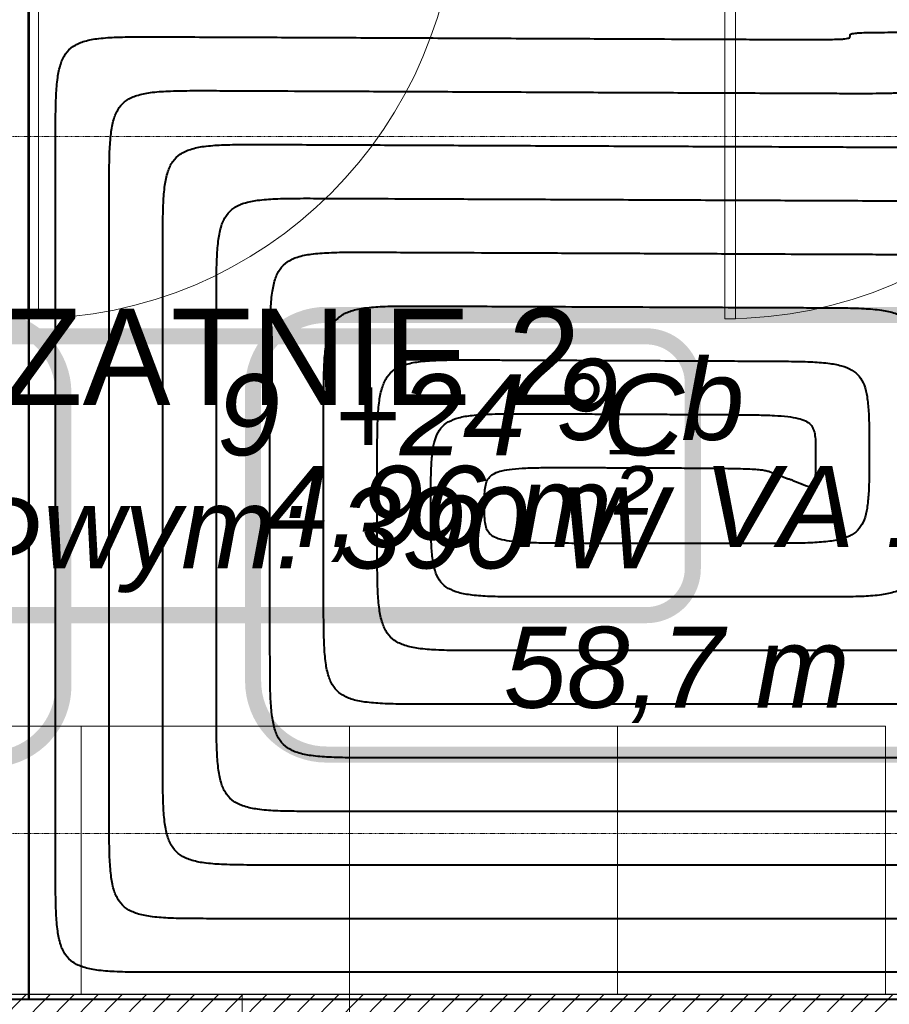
# Model space of a CAD drawing. Header units: millimetres. Extents: x 49908 to 79848, y -11883 to -3092.
# Tile 55 of 222: x 68839 to 69001, y -6588 to -6405. Entities that reach past the tile are written whole.
import ezdxf
from ezdxf.enums import TextEntityAlignment as Align
from ezdxf.lldxf.tags import DXFTag

# ---------------------------------------------------------------- set-up
doc = ezdxf.new("R2010")
doc.units = ezdxf.units.MM
doc.linetypes.add('AUSGEZOGEN', pattern=[0])
doc.linetypes.add('DASHDOT', pattern=[1, 0.5, -0.25, 0, -0.25])
for name, color, linetype, lineweight in [('A stolarka', 9, 'Continuous', 9), ('A wyp ruchome', 9, 'Continuous', 9), ('A_HATCH', 9, 'Continuous', 9), ('A_MUROWANE', 9, 'Continuous', 25), ('A_OSIE', 9, 'DASHDOT', 9), ('\x9dciany', 9, 'Continuous', 9)]:
    doc.layers.add(name, color=color, linetype=linetype, lineweight=lineweight)
doc.layers.add('IS_Ogrzewanie_płaszczyznowe', color=7, linetype='SOLID', true_color=0xac00e6)
doc.layers.add('IS_Ogrzewanie_płaszczyznowe_-_opis', color=7, linetype='SOLID', true_color=0xf000f0)
doc.layers.add('IS_Rys.pętli_o.p._Powrót', color=7, linetype='DASH', lineweight=13, true_color=0x4c9a5f)
doc.layers.add('IS_Rys.pętli_o.p._Zasilanie', color=7, linetype='SOLID', lineweight=13, true_color=0xff8c1a)
doc.layers.add('IS_Text_Konstrukcji', color=7, linetype='Continuous')
doc.styles.add('Arial CE', font='arial.ttf')
tags = doc.linetypes.add('DASH', pattern=[15, 10, -5]).pattern_tags.tags
tags[6:7] = [DXFTag(74, 4), DXFTag(75, 0), DXFTag(340, '0'), DXFTag(46, 0.0), DXFTag(50, 0.0), DXFTag(44, 0.0), DXFTag(45, 0.0)]
tags[4:5] = [DXFTag(74, 4), DXFTag(75, 0), DXFTag(340, '0'), DXFTag(46, 0.0), DXFTag(50, 0.0), DXFTag(44, 0.0), DXFTag(45, 0.0)]
tags = doc.linetypes.add('SOLID', pattern=[10, 10, 0]).pattern_tags.tags
tags[6:7] = [DXFTag(74, 4), DXFTag(75, 0), DXFTag(340, '0'), DXFTag(46, 0.0), DXFTag(50, 0.0), DXFTag(44, 0.0), DXFTag(45, 0.0)]
tags[4:5] = [DXFTag(74, 4), DXFTag(75, 0), DXFTag(340, '0'), DXFTag(46, 0.0), DXFTag(50, 0.0), DXFTag(44, 0.0), DXFTag(45, 0.0)]

msp = doc.modelspace()

# ---------------------------------------------------------------- hatches: boundary and pattern name
at = {"layer": 'A_HATCH', "transparency": 33554687}
h = msp.add_hatch(dxfattribs=at)
h.set_pattern_fill('ANSI31', color=256, angle=360)
h.set_pattern_definition([(45, (16000, 0), (-2.24506403, 2.24506403), [])])
h.paths.add_polyline_path([(69075.47, -6586.63), (68700.47, -6586.63), (68700.47, -6611.63), (69075.47, -6611.63)])

# ---------------------------------------------------------------- linework, layer by layer
at = {"layer": 'A stolarka', "linetype": 'AUSGEZOGEN', "lineweight": 0}
for points in [[(68840.47, -6380.63), (68842.47, -6380.63), (68842.47, -6460.63), (68840.47, -6460.63)], [(68970.47, -6380.63), (68972.47, -6380.63), (68972.47, -6460.63), (68970.47, -6460.63)]]:
    msp.add_lwpolyline(points, close=True, dxfattribs=at)
for centre in [(68840.47, -6380.63), (68970.47, -6380.63)]:
    msp.add_arc(centre, 80, 270, 0, dxfattribs=at)
at = {"layer": 'A wyp ruchome'}
for p, q in [((68700.47, -6536.63), (69000.47, -6536.63)), ((68850.47, -6536.63), (68850.47, -6586.63)), ((68900.47, -6536.63), (68900.47, -6586.63)), ((68950.47, -6536.63), (68950.47, -6586.63)), ((69000.47, -6536.63), (69000.47, -6586.63))]:
    msp.add_line(p, q, dxfattribs=at)
at = {"layer": 'A_MUROWANE'}
msp.add_lwpolyline([(68700.47, -6586.63), (69075.47, -6586.63), (69075.47, -6611.63), (68700.47, -6611.63)], close=True, dxfattribs=at)
at = {"layer": 'A_OSIE', "ltscale": 0.3, "transparency": 33554559}
for p, q in [((70341.81, -6426.63), (67440.85, -6426.63)), ((70341.81, -6556.63), (67440.85, -6556.63))]:
    msp.add_line(p, q, dxfattribs=at)
at = {"layer": 'IS_Ogrzewanie_płaszczyznowe', "lineweight": 40}
for p, q in [((68840.66, -6587.52), (68840.66, -6382.19)), ((68840.66, -6382.19), (68840.66, -6587.52)), ((68702.26, -6587.52), (68840.66, -6587.52)), ((68840.66, -6587.52), (69082.42, -6587.52))]:
    msp.add_line(p, q, dxfattribs=at)
at = {"layer": 'IS_Ogrzewanie_płaszczyznowe_-_opis'}
for points in [[(68896.18, -6541.91, 3, 3, 0), (69024.85, -6541.91, 3, 3, 0.414214), (69038.51, -6528.24, 3, 3, 0), (69038.51, -6473.57, 3, 3, 0.414214), (69024.85, -6459.91, 3, 3, 0), (68896.18, -6459.91, 3, 3, 0.414214), (68882.51, -6473.57, 3, 3, 0), (68882.51, -6528.24, 3, 3, 0.414214), (68896.18, -6541.91, 3, 3, 0)], [(68704.79, -6542.8, 3, 3, 0), (68833.46, -6542.8, 3, 3, 0.414214), (68847.12, -6529.13, 3, 3, 0), (68847.12, -6474.46, 3, 3, 0.414214), (68833.46, -6460.8, 3, 3, 0), (68704.79, -6460.8, 3, 3, 0.414214), (68691.12, -6474.46, 3, 3, 0), (68691.12, -6529.13, 3, 3, 0.414214), (68704.79, -6542.8, 3, 3, 0)]]:
    msp.add_lwpolyline(points, format="xyseb", dxfattribs=at)
at = {"layer": 'IS_Rys.pętli_o.p._Powrót', "lineweight": 40}
for points, knots in [([(68855.66, -6438.01), (68855.66, -6436.35), (68855.66, -6433.33), (68855.73, -6429.23), (68855.98, -6425.92), (68856.48, -6423.3), (68857.4, -6421.24), (68858.89, -6419.76), (68860.94, -6418.86), (68863.57, -6418.36), (68866.88, -6418.13), (68870.99, -6418.07), (68874, -6418.09), (68875.66, -6418.09)], [0, 0, 0, 0, 0.0497366, 0.090467, 0.1231866, 0.1491593, 0.1702945, 0.189591, 0.2107263, 0.236699, 0.2694186, 0.310149, 0.3598856, 0.3598856, 0.3598856, 0.3598856]), ([(68875.66, -6418.09), (68876.5, -6418.1), (68879.64, -6418.11), (68886.23, -6418.14), (68896.22, -6418.18), (68908.66, -6418.23), (68922.56, -6418.29), (68936.94, -6418.36), (68950.84, -6418.42), (68963.28, -6418.47), (68973.28, -6418.51), (68979.86, -6418.54), (68983, -6418.55), (68983.84, -6418.56)], [0, 0, 0, 0, 0.025197, 0.094286, 0.197513, 0.325125, 0.467367, 0.614486, 0.756729, 0.88434, 0.987567, 1.056656, 1.081854, 1.081854, 1.081854, 1.081854]), ([(68983.84, -6418.56), (68985.5, -6418.56), (68988.52, -6418.58), (68992.62, -6418.59), (68995.91, -6418.6), (68998.48, -6418.59), (69000.42, -6418.57), (69001.81, -6418.53), (69002.77, -6418.47), (69003.35, -6418.39), (69003.7, -6418.29), (69003.85, -6418.1), (69003.84, -6417.97), (69003.84, -6417.91)], [0, 0, 0, 0, 0.049737, 0.0904581, 0.1230649, 0.1484593, 0.1675442, 0.181225, 0.1904144, 0.1960464, 0.1991332, 0.2009461, 0.2027607, 0.2027607, 0.2027607, 0.2027607]), ([(68855.66, -6552.52), (68855.66, -6551.63), (68855.66, -6548.3), (68855.66, -6541.34), (68855.66, -6530.75), (68855.66, -6517.59), (68855.66, -6502.88), (68855.66, -6487.65), (68855.66, -6472.94), (68855.66, -6459.78), (68855.66, -6449.19), (68855.66, -6442.22), (68855.66, -6438.9), (68855.66, -6438.01)], [0, 0, 0, 0, 0.026671, 0.0998, 0.209064, 0.344139, 0.4947, 0.650422, 0.800983, 0.936058, 1.045322, 1.118451, 1.145122, 1.145122, 1.145122, 1.145122]), ([(68875.66, -6458.09), (68875.66, -6456.44), (68875.66, -6453.42), (68875.73, -6449.31), (68875.98, -6446.01), (68876.48, -6443.38), (68877.4, -6441.33), (68878.89, -6439.85), (68880.94, -6438.94), (68883.57, -6438.45), (68886.88, -6438.22), (68890.99, -6438.16), (68894, -6438.17), (68895.66, -6438.18)], [0, 0, 0, 0, 0.0497366, 0.090467, 0.1231866, 0.1491593, 0.1702945, 0.189591, 0.2107263, 0.236699, 0.2694186, 0.310149, 0.3598856, 0.3598856, 0.3598856, 0.3598856]), ([(68895.66, -6438.18), (68896.5, -6438.18), (68899.64, -6438.2), (68906.23, -6438.22), (68916.22, -6438.27), (68928.66, -6438.32), (68942.56, -6438.38), (68956.94, -6438.44), (68970.84, -6438.5), (68983.28, -6438.55), (68993.28, -6438.6), (68999.86, -6438.62), (69003, -6438.64), (69003.84, -6438.64)], [0, 0, 0, 0, 0.025197, 0.094286, 0.197513, 0.325125, 0.467367, 0.614486, 0.756729, 0.88434, 0.987567, 1.056656, 1.081854, 1.081854, 1.081854, 1.081854]), ([(68875.66, -6532.52), (68875.66, -6531.94), (68875.66, -6529.78), (68875.66, -6525.25), (68875.66, -6518.37), (68875.66, -6509.82), (68875.66, -6500.26), (68875.66, -6490.36), (68875.66, -6480.8), (68875.66, -6472.24), (68875.66, -6465.36), (68875.66, -6460.83), (68875.66, -6458.67), (68875.66, -6458.09)], [0, 0, 0, 0, 0.0173345, 0.0648646, 0.1358801, 0.223671, 0.3215271, 0.4227382, 0.5205943, 0.6083852, 0.6794007, 0.7269308, 0.7442653, 0.7442653, 0.7442653, 0.7442653]), ([(68895.66, -6478.18), (68895.66, -6476.52), (68895.66, -6473.51), (68895.73, -6469.4), (68895.98, -6466.09), (68896.48, -6463.47), (68897.4, -6461.41), (68898.89, -6459.93), (68900.94, -6459.03), (68903.57, -6458.53), (68906.88, -6458.3), (68910.99, -6458.24), (68914, -6458.26), (68915.66, -6458.27)], [0, 0, 0, 0, 0.0497366, 0.090467, 0.1231866, 0.1491593, 0.1702945, 0.189591, 0.2107263, 0.236699, 0.2694186, 0.310149, 0.3598856, 0.3598856, 0.3598856, 0.3598856]), ([(68915.66, -6458.27), (68916.22, -6458.27), (68918.3, -6458.28), (68922.67, -6458.3), (68929.3, -6458.32), (68937.55, -6458.36), (68946.77, -6458.4), (68956.31, -6458.44), (68965.53, -6458.48), (68973.78, -6458.51), (68980.41, -6458.54), (68984.78, -6458.56), (68986.87, -6458.57), (68987.42, -6458.57)], [0, 0, 0, 0, 0.0167148, 0.0625455, 0.1310221, 0.2156743, 0.3100317, 0.4076243, 0.5019818, 0.586634, 0.6551105, 0.7009413, 0.7176561, 0.7176561, 0.7176561, 0.7176561]), ([(68987.42, -6458.57), (68989.08, -6458.58), (68992.1, -6458.59), (68996.2, -6458.68), (68999.51, -6458.94), (69002.14, -6459.46), (69004.2, -6460.38), (69005.69, -6461.88), (69006.6, -6463.94), (69007.11, -6466.56), (69007.35, -6469.88), (69007.43, -6473.98), (69007.42, -6477), (69007.42, -6478.66)], [0, 0, 0, 0, 0.0497379, 0.0904772, 0.1232212, 0.1492403, 0.1704462, 0.1898253, 0.2110311, 0.2370503, 0.2697942, 0.3105336, 0.3602715, 0.3602715, 0.3602715, 0.3602715]), ([(68895.66, -6512.52), (68895.66, -6512.25), (68895.66, -6511.26), (68895.66, -6509.17), (68895.66, -6505.99), (68895.66, -6502.05), (68895.66, -6497.63), (68895.66, -6493.07), (68895.66, -6488.65), (68895.66, -6484.71), (68895.66, -6481.53), (68895.66, -6479.44), (68895.66, -6478.45), (68895.66, -6478.18)], [0, 0, 0, 0, 0.0079982, 0.0299289, 0.062696, 0.1032032, 0.1483546, 0.1950541, 0.2402055, 0.2807128, 0.3134798, 0.3354105, 0.3434087, 0.3434087, 0.3434087, 0.3434087]), ([(68915.66, -6495.39), (68915.66, -6493.97), (68915.66, -6491.39), (68915.73, -6487.87), (68915.98, -6485.03), (68916.49, -6482.77), (68917.43, -6481), (68918.93, -6479.74), (68920.97, -6478.99), (68923.58, -6478.57), (68926.88, -6478.38), (68930.99, -6478.33), (68934, -6478.34), (68935.66, -6478.35)], [0, 0, 0, 0, 0.0425935, 0.0774777, 0.1055352, 0.1279589, 0.1466623, 0.1646271, 0.1852308, 0.2110477, 0.2437359, 0.2844633, 0.3341999, 0.3341999, 0.3341999, 0.3341999]), ([(68935.66, -6478.35), (68935.91, -6478.35), (68936.83, -6478.36), (68938.76, -6478.36), (68941.7, -6478.38), (68945.35, -6478.39), (68949.43, -6478.41), (68953.65, -6478.43), (68957.73, -6478.45), (68961.39, -6478.46), (68964.32, -6478.47), (68966.25, -6478.48), (68967.18, -6478.49), (68967.42, -6478.49)], [0, 0, 0, 0, 0.0073984, 0.0276842, 0.0579936, 0.0954628, 0.1372278, 0.1804247, 0.2221896, 0.2596588, 0.2899682, 0.3102541, 0.3176524, 0.3176524, 0.3176524, 0.3176524]), ([(68967.42, -6478.49), (68969.08, -6478.49), (68972.1, -6478.51), (68976.2, -6478.55), (68979.49, -6478.65), (68982.07, -6478.83), (68984.03, -6479.13), (68985.48, -6479.59), (68986.5, -6480.29), (68987.09, -6481.27), (68987.35, -6482.47), (68987.43, -6483.91), (68987.42, -6484.97), (68987.42, -6485.55)], [0, 0, 0, 0, 0.0497373, 0.0904618, 0.1230883, 0.1485649, 0.1679276, 0.1824283, 0.1937782, 0.2042543, 0.2159896, 0.2302331, 0.2475783, 0.2475783, 0.2475783, 0.2475783]), ([(68987.42, -6485.55), (68987.42, -6486.12), (68987.42, -6487.17), (68987.41, -6488.6), (68987.38, -6489.73), (68987.32, -6490.6), (68987.22, -6491.24), (68987.06, -6491.68), (68986.8, -6491.96), (68986.43, -6492.02), (68986.01, -6491.93), (68985.5, -6491.75), (68985.13, -6491.61), (68984.92, -6491.52)], [0, 0, 0, 0, 0.01733647, 0.03148463, 0.04271838, 0.05132448, 0.05762684, 0.06205602, 0.06533122, 0.06857585, 0.07270031, 0.07805579, 0.08473056, 0.08473056, 0.08473056, 0.08473056]), ([(68984.92, -6491.52), (68984.9, -6491.51), (68984.83, -6491.49), (68984.68, -6491.43), (68984.45, -6491.33), (68984.16, -6491.22), (68983.84, -6491.09), (68983.51, -6490.96), (68983.19, -6490.83), (68982.9, -6490.71), (68982.67, -6490.62), (68982.52, -6490.56), (68982.44, -6490.53), (68982.42, -6490.52)], [0, 0, 0, 0, 0.00062693, 0.00234594, 0.00491434, 0.00808945, 0.01162858, 0.01528905, 0.01882818, 0.02200329, 0.02457169, 0.0262907, 0.02691763, 0.02691763, 0.02691763, 0.02691763]), ([(69007.42, -6492.52), (69007.42, -6494.18), (69007.43, -6497.19), (69007.35, -6501.3), (69007.11, -6504.61), (69006.6, -6507.24), (69005.69, -6509.29), (69004.2, -6510.78), (69002.14, -6511.69), (68999.51, -6512.2), (68996.2, -6512.45), (68992.1, -6512.52), (68989.08, -6512.52), (68987.42, -6512.52)], [0, 0, 0, 0, 0.0497373, 0.0904721, 0.1232039, 0.1491998, 0.1703704, 0.1897083, 0.2108788, 0.2368747, 0.2696065, 0.3103414, 0.3600787, 0.3600787, 0.3600787, 0.3600787]), ([(68935.66, -6512.52), (68934, -6512.52), (68930.99, -6512.52), (68926.88, -6512.46), (68923.57, -6512.25), (68920.96, -6511.82), (68918.93, -6511.05), (68917.43, -6509.8), (68916.49, -6508.02), (68915.98, -6505.75), (68915.73, -6502.91), (68915.66, -6499.4), (68915.66, -6496.81), (68915.66, -6495.39)], [0, 0, 0, 0, 0.0497372, 0.0904684, 0.123167, 0.149004, 0.1696387, 0.1876415, 0.2063792, 0.2288259, 0.2568955, 0.2917843, 0.3343784, 0.3343784, 0.3343784, 0.3343784]), ([(68915.66, -6532.52), (68914, -6532.52), (68910.99, -6532.52), (68906.88, -6532.45), (68903.57, -6532.2), (68900.94, -6531.69), (68898.89, -6530.78), (68897.4, -6529.29), (68896.48, -6527.24), (68895.98, -6524.61), (68895.73, -6521.3), (68895.66, -6517.19), (68895.66, -6514.18), (68895.66, -6512.52)], [0, 0, 0, 0, 0.0497373, 0.0904721, 0.1232039, 0.1491998, 0.1703704, 0.1897083, 0.2108788, 0.2368747, 0.2696065, 0.3103414, 0.3600787, 0.3600787, 0.3600787, 0.3600787]), ([(68987.42, -6512.52), (68987.02, -6512.52), (68985.52, -6512.52), (68982.37, -6512.52), (68977.58, -6512.52), (68971.63, -6512.52), (68964.98, -6512.52), (68958.1, -6512.52), (68951.45, -6512.52), (68945.5, -6512.52), (68940.71, -6512.52), (68937.56, -6512.52), (68936.06, -6512.52), (68935.66, -6512.52)], [0, 0, 0, 0, 0.0120564, 0.0451141, 0.0945063, 0.155566, 0.2236261, 0.2940197, 0.3620799, 0.4231395, 0.4725317, 0.5055895, 0.5176459, 0.5176459, 0.5176459, 0.5176459]), ([(68895.66, -6552.52), (68894, -6552.52), (68890.99, -6552.52), (68886.88, -6552.45), (68883.57, -6552.2), (68880.94, -6551.69), (68878.89, -6550.78), (68877.4, -6549.29), (68876.48, -6547.24), (68875.98, -6544.61), (68875.73, -6541.3), (68875.66, -6537.19), (68875.66, -6534.18), (68875.66, -6532.52)], [0, 0, 0, 0, 0.0497373, 0.0904721, 0.1232039, 0.1491998, 0.1703704, 0.1897083, 0.2108788, 0.2368747, 0.2696065, 0.3103414, 0.3600787, 0.3600787, 0.3600787, 0.3600787]), ([(69007.42, -6532.52), (69006.71, -6532.52), (69004.05, -6532.52), (68998.46, -6532.52), (68989.98, -6532.52), (68979.43, -6532.52), (68967.64, -6532.52), (68955.44, -6532.52), (68943.65, -6532.52), (68933.1, -6532.52), (68924.62, -6532.52), (68919.04, -6532.52), (68916.37, -6532.52), (68915.66, -6532.52)], [0, 0, 0, 0, 0.0213727, 0.0799751, 0.1675341, 0.2757764, 0.3964285, 0.5212173, 0.6418695, 0.7501117, 0.8376707, 0.8962732, 0.9176459, 0.9176459, 0.9176459, 0.9176459]), ([(68875.66, -6572.52), (68874, -6572.52), (68870.99, -6572.52), (68866.88, -6572.45), (68863.57, -6572.2), (68860.94, -6571.69), (68858.89, -6570.78), (68857.4, -6569.29), (68856.48, -6567.24), (68855.98, -6564.61), (68855.73, -6561.3), (68855.66, -6557.19), (68855.66, -6554.18), (68855.66, -6552.52)], [0, 0, 0, 0, 0.0497373, 0.0904721, 0.1232039, 0.1491998, 0.1703704, 0.1897083, 0.2108788, 0.2368747, 0.2696065, 0.3103414, 0.3600787, 0.3600787, 0.3600787, 0.3600787]), ([(69027.42, -6552.52), (69026.4, -6552.52), (69022.57, -6552.52), (69014.55, -6552.52), (69002.38, -6552.52), (68987.23, -6552.52), (68970.3, -6552.52), (68952.78, -6552.52), (68935.85, -6552.52), (68920.7, -6552.52), (68908.53, -6552.52), (68900.51, -6552.52), (68896.68, -6552.52), (68895.66, -6552.52)], [0, 0, 0, 0, 0.030689, 0.114836, 0.240562, 0.395987, 0.569231, 0.748415, 0.921659, 1.077084, 1.20281, 1.286957, 1.317646, 1.317646, 1.317646, 1.317646]), ([(69047.42, -6572.52), (69046.09, -6572.52), (69041.1, -6572.52), (69030.65, -6572.52), (69014.77, -6572.52), (68995.03, -6572.52), (68972.96, -6572.52), (68950.12, -6572.52), (68928.05, -6572.52), (68908.31, -6572.52), (68892.44, -6572.52), (68881.98, -6572.52), (68876.99, -6572.52), (68875.66, -6572.52)], [0, 0, 0, 0, 0.040005, 0.149697, 0.31359, 0.516197, 0.742033, 0.975613, 1.201449, 1.404056, 1.567949, 1.677641, 1.717646, 1.717646, 1.717646, 1.717646])]:
    msp.add_open_spline(points, degree=3, knots=knots, dxfattribs=at)
at = {"layer": 'IS_Rys.pętli_o.p._Zasilanie', "lineweight": 40}
for points, knots in [([(68845.66, -6427.97), (68845.66, -6426.31), (68845.66, -6423.29), (68845.73, -6419.19), (68845.98, -6415.88), (68846.48, -6413.26), (68847.4, -6411.2), (68848.89, -6409.72), (68850.94, -6408.81), (68853.57, -6408.32), (68856.88, -6408.09), (68860.99, -6408.03), (68864, -6408.04), (68865.66, -6408.05)], [0, 0, 0, 0, 0.0497366, 0.090467, 0.1231866, 0.1491593, 0.1702945, 0.189591, 0.2107263, 0.236699, 0.2694186, 0.310149, 0.3598856, 0.3598856, 0.3598856, 0.3598856]), ([(68865.66, -6408.05), (68866.5, -6408.05), (68869.64, -6408.07), (68876.23, -6408.1), (68886.22, -6408.14), (68898.66, -6408.19), (68912.56, -6408.25), (68926.94, -6408.31), (68940.84, -6408.37), (68953.28, -6408.43), (68963.28, -6408.47), (68969.86, -6408.5), (68973, -6408.51), (68973.84, -6408.51)], [0, 0, 0, 0, 0.025197, 0.094286, 0.197513, 0.325125, 0.467367, 0.614486, 0.756729, 0.88434, 0.987567, 1.056656, 1.081854, 1.081854, 1.081854, 1.081854]), ([(68973.84, -6408.51), (68975.5, -6408.52), (68978.52, -6408.53), (68982.62, -6408.55), (68985.91, -6408.55), (68988.48, -6408.55), (68990.42, -6408.53), (68991.81, -6408.49), (68992.77, -6408.44), (68993.35, -6408.35), (68993.7, -6408.26), (68993.85, -6408.07), (68993.84, -6407.95), (68993.84, -6407.89)], [0, 0, 0, 0, 0.049737, 0.0904581, 0.1230649, 0.1484593, 0.167544, 0.1812244, 0.1904123, 0.1960401, 0.1991138, 0.2008914, 0.2026529, 0.2026529, 0.2026529, 0.2026529]), ([(68993.84, -6407.89), (68993.84, -6407.83), (68993.84, -6407.71), (68993.98, -6407.52), (68994.33, -6407.43), (68994.92, -6407.35), (68995.87, -6407.29), (68997.27, -6407.24), (68999.21, -6407.22), (69001.78, -6407.2), (69005.07, -6407.19), (69009.17, -6407.19), (69012.18, -6407.19), (69013.84, -6407.19)], [0, 0, 0, 0, 0.0017621, 0.0035433, 0.0066216, 0.0122532, 0.0214439, 0.0351264, 0.0542125, 0.0796077, 0.1122149, 0.1529362, 0.2026732, 0.2026732, 0.2026732, 0.2026732]), ([(68845.66, -6562.52), (68845.66, -6561.48), (68845.66, -6557.57), (68845.66, -6549.38), (68845.66, -6536.94), (68845.66, -6521.48), (68845.66, -6504.19), (68845.66, -6486.3), (68845.66, -6469.01), (68845.66, -6453.54), (68845.66, -6441.11), (68845.66, -6432.92), (68845.66, -6429.01), (68845.66, -6427.97)], [0, 0, 0, 0, 0.031339, 0.117268, 0.245656, 0.404373, 0.581286, 0.764264, 0.941177, 1.099894, 1.228282, 1.314211, 1.34555, 1.34555, 1.34555, 1.34555]), ([(68865.66, -6448.05), (68865.66, -6446.39), (68865.66, -6443.38), (68865.73, -6439.27), (68865.98, -6435.96), (68866.48, -6433.34), (68867.4, -6431.29), (68868.89, -6429.8), (68870.94, -6428.9), (68873.57, -6428.4), (68876.88, -6428.17), (68880.99, -6428.11), (68884, -6428.13), (68885.66, -6428.14)], [0, 0, 0, 0, 0.0497366, 0.090467, 0.1231866, 0.1491593, 0.1702945, 0.189591, 0.2107263, 0.236699, 0.2694186, 0.310149, 0.3598856, 0.3598856, 0.3598856, 0.3598856]), ([(68885.66, -6428.14), (68886.5, -6428.14), (68889.64, -6428.15), (68896.23, -6428.18), (68906.22, -6428.22), (68918.66, -6428.28), (68932.56, -6428.34), (68946.94, -6428.4), (68960.84, -6428.46), (68973.28, -6428.51), (68983.28, -6428.55), (68989.86, -6428.58), (68993, -6428.6), (68993.84, -6428.6)], [0, 0, 0, 0, 0.025197, 0.094286, 0.197513, 0.325125, 0.467367, 0.614486, 0.756729, 0.88434, 0.987567, 1.056656, 1.081854, 1.081854, 1.081854, 1.081854]), ([(68993.84, -6428.6), (68995.5, -6428.61), (68998.52, -6428.62), (69002.62, -6428.63), (69005.91, -6428.64), (69008.48, -6428.63), (69010.42, -6428.61), (69011.81, -6428.57), (69012.77, -6428.51), (69013.35, -6428.42), (69013.7, -6428.32), (69013.85, -6428.13), (69013.84, -6428), (69013.84, -6427.94)], [0, 0, 0, 0, 0.049737, 0.0904581, 0.1230649, 0.1484593, 0.1675443, 0.1812257, 0.1904165, 0.1960529, 0.1991532, 0.2010017, 0.2028694, 0.2028694, 0.2028694, 0.2028694]), ([(68865.66, -6542.52), (68865.66, -6541.79), (68865.66, -6539.04), (68865.66, -6533.29), (68865.66, -6524.56), (68865.66, -6513.7), (68865.66, -6501.57), (68865.66, -6489), (68865.66, -6476.87), (68865.66, -6466.01), (68865.66, -6457.28), (68865.66, -6451.53), (68865.66, -6448.78), (68865.66, -6448.05)], [0, 0, 0, 0, 0.0220026, 0.0823324, 0.1724722, 0.2839049, 0.4081133, 0.5365803, 0.6607887, 0.7722213, 0.8623611, 0.9226909, 0.9446936, 0.9446936, 0.9446936, 0.9446936]), ([(68885.66, -6468.14), (68885.66, -6466.48), (68885.66, -6463.46), (68885.73, -6459.36), (68885.98, -6456.05), (68886.48, -6453.43), (68887.4, -6451.37), (68888.89, -6449.89), (68890.94, -6448.98), (68893.57, -6448.49), (68896.88, -6448.26), (68900.99, -6448.2), (68904, -6448.22), (68905.66, -6448.22)], [0, 0, 0, 0, 0.0497366, 0.090467, 0.1231866, 0.1491593, 0.1702945, 0.189591, 0.2107263, 0.236699, 0.2694186, 0.310149, 0.3598856, 0.3598856, 0.3598856, 0.3598856]), ([(68905.66, -6448.22), (68906.37, -6448.23), (68909.04, -6448.24), (68914.62, -6448.26), (68923.1, -6448.3), (68933.65, -6448.34), (68945.44, -6448.39), (68957.64, -6448.44), (68969.43, -6448.49), (68979.98, -6448.54), (68988.46, -6448.58), (68994.05, -6448.6), (68996.71, -6448.61), (68997.42, -6448.61)], [0, 0, 0, 0, 0.0213729, 0.0799762, 0.1675363, 0.27578, 0.3964337, 0.5212242, 0.6418779, 0.7501216, 0.8376817, 0.896285, 0.9176579, 0.9176579, 0.9176579, 0.9176579]), ([(68997.42, -6448.61), (68999.08, -6448.62), (69002.1, -6448.63), (69006.2, -6448.73), (69009.51, -6448.98), (69012.14, -6449.5), (69014.2, -6450.42), (69015.69, -6451.92), (69016.6, -6453.98), (69017.11, -6456.61), (69017.35, -6459.92), (69017.43, -6464.03), (69017.42, -6467.04), (69017.42, -6468.7)], [0, 0, 0, 0, 0.0497379, 0.0904772, 0.1232212, 0.1492403, 0.1704462, 0.1898253, 0.2110311, 0.2370503, 0.2697942, 0.3105336, 0.3602715, 0.3602715, 0.3602715, 0.3602715]), ([(68885.66, -6522.52), (68885.66, -6522.1), (68885.66, -6520.52), (68885.66, -6517.21), (68885.66, -6512.18), (68885.66, -6505.93), (68885.66, -6498.94), (68885.66, -6491.71), (68885.66, -6484.73), (68885.66, -6478.47), (68885.66, -6473.45), (68885.66, -6470.14), (68885.66, -6468.56), (68885.66, -6468.14)], [0, 0, 0, 0, 0.0126664, 0.0473968, 0.099288, 0.1634371, 0.2349409, 0.3088962, 0.3803999, 0.444549, 0.4964402, 0.5311706, 0.543837, 0.543837, 0.543837, 0.543837]), ([(68905.66, -6488.22), (68905.66, -6486.56), (68905.66, -6483.55), (68905.73, -6479.44), (68905.98, -6476.13), (68906.48, -6473.51), (68907.4, -6471.46), (68908.89, -6469.97), (68910.94, -6469.07), (68913.57, -6468.57), (68916.88, -6468.34), (68920.99, -6468.29), (68924, -6468.3), (68925.66, -6468.31)], [0, 0, 0, 0, 0.0497366, 0.090467, 0.1231866, 0.1491593, 0.1702945, 0.189591, 0.2107263, 0.236699, 0.2694186, 0.310149, 0.3598856, 0.3598856, 0.3598856, 0.3598856]), ([(68925.66, -6468.31), (68926.06, -6468.31), (68927.56, -6468.32), (68930.71, -6468.33), (68935.5, -6468.35), (68941.45, -6468.38), (68948.1, -6468.4), (68954.98, -6468.43), (68961.63, -6468.46), (68967.58, -6468.49), (68972.37, -6468.51), (68975.52, -6468.52), (68977.02, -6468.53), (68977.42, -6468.53)], [0, 0, 0, 0, 0.0120566, 0.0451149, 0.0945079, 0.1555685, 0.2236297, 0.2940245, 0.3620857, 0.4231464, 0.4725394, 0.5055977, 0.5176542, 0.5176542, 0.5176542, 0.5176542]), ([(68977.42, -6468.53), (68979.08, -6468.54), (68982.1, -6468.55), (68986.2, -6468.63), (68989.51, -6468.85), (68992.12, -6469.29), (68994.15, -6470.05), (68995.65, -6471.3), (68996.59, -6473.07), (68997.1, -6475.31), (68997.35, -6478.12), (68997.43, -6481.61), (68997.42, -6484.16), (68997.42, -6485.57)], [0, 0, 0, 0, 0.0497377, 0.0904726, 0.1231796, 0.1490275, 0.1696626, 0.1876257, 0.2062522, 0.2285072, 0.2563056, 0.2908434, 0.3330037, 0.3330037, 0.3330037, 0.3330037]), ([(68997.42, -6485.57), (68997.42, -6486.97), (68997.43, -6489.53), (68997.35, -6493.01), (68997.1, -6495.82), (68996.59, -6498.07), (68995.65, -6499.83), (68994.15, -6501.07), (68992.12, -6501.82), (68989.51, -6502.25), (68986.2, -6502.46), (68982.1, -6502.52), (68979.08, -6502.52), (68977.42, -6502.52)], [0, 0, 0, 0, 0.0421597, 0.076693, 0.1044793, 0.1267112, 0.1453037, 0.1632291, 0.1838335, 0.2096615, 0.2423583, 0.2830893, 0.3328265, 0.3328265, 0.3328265, 0.3328265]), ([(68905.66, -6502.52), (68905.66, -6502.41), (68905.66, -6501.99), (68905.66, -6501.12), (68905.66, -6499.8), (68905.66, -6498.16), (68905.66, -6496.32), (68905.66, -6494.42), (68905.66, -6492.58), (68905.66, -6490.94), (68905.66, -6489.62), (68905.66, -6488.75), (68905.66, -6488.33), (68905.66, -6488.22)], [0, 0, 0, 0, 0.0033301, 0.0124611, 0.0261039, 0.0429693, 0.0617684, 0.081212, 0.1000111, 0.1168766, 0.1305193, 0.1396503, 0.1429805, 0.1429805, 0.1429805, 0.1429805]), ([(68925.66, -6495.41), (68925.66, -6494.83), (68925.66, -6493.75), (68925.73, -6492.28), (68925.99, -6491.07), (68926.58, -6490.07), (68927.6, -6489.36), (68929.05, -6488.91), (68931.01, -6488.62), (68933.59, -6488.45), (68936.88, -6488.38), (68940.99, -6488.37), (68944, -6488.39), (68945.66, -6488.39)], [0, 0, 0, 0, 0.0176721, 0.0321744, 0.0440948, 0.0546728, 0.0660508, 0.0805427, 0.0998883, 0.125351, 0.1579695, 0.1986909, 0.2484277, 0.2484277, 0.2484277, 0.2484277]), ([(68945.66, -6488.39), (68945.75, -6488.39), (68946.09, -6488.4), (68946.81, -6488.4), (68947.89, -6488.4), (68949.25, -6488.41), (68950.76, -6488.42), (68952.32, -6488.42), (68953.83, -6488.43), (68955.19, -6488.43), (68956.27, -6488.44), (68956.99, -6488.44), (68957.33, -6488.44), (68957.42, -6488.44)], [0, 0, 0, 0, 0.0027402, 0.0102535, 0.0214794, 0.0353571, 0.0508258, 0.0668248, 0.0822935, 0.0961712, 0.1073971, 0.1149104, 0.1176506, 0.1176506, 0.1176506, 0.1176506]), ([(68957.42, -6488.44), (68959.08, -6488.45), (68962.1, -6488.46), (68966.22, -6488.49), (68969.55, -6488.51), (68972.19, -6488.55), (68974.25, -6488.6), (68975.82, -6488.67), (68977.02, -6488.76), (68977.93, -6488.89), (68978.65, -6489.06), (68979.3, -6489.28), (68979.71, -6489.44), (68979.92, -6489.53)], [0, 0, 0, 0, 0.0497559, 0.0906089, 0.1235737, 0.1496657, 0.1699019, 0.1853027, 0.1968966, 0.2057254, 0.2128474, 0.2193181, 0.2261521, 0.2261521, 0.2261521, 0.2261521]), ([(68979.92, -6489.53), (68979.94, -6489.53), (68980.02, -6489.56), (68980.17, -6489.62), (68980.4, -6489.72), (68980.69, -6489.83), (68981.01, -6489.96), (68981.34, -6490.09), (68981.66, -6490.22), (68981.95, -6490.34), (68982.18, -6490.43), (68982.33, -6490.49), (68982.4, -6490.52), (68982.42, -6490.52)], [0, 0, 0, 0, 0.00062693, 0.00234594, 0.00491434, 0.00808945, 0.01162858, 0.01528905, 0.01882818, 0.02200329, 0.02457169, 0.0262907, 0.02691763, 0.02691763, 0.02691763, 0.02691763]), ([(68945.66, -6502.52), (68944, -6502.52), (68940.99, -6502.52), (68936.88, -6502.49), (68933.59, -6502.41), (68931.01, -6502.23), (68929.05, -6501.93), (68927.6, -6501.47), (68926.58, -6500.76), (68925.99, -6499.77), (68925.73, -6498.55), (68925.66, -6497.08), (68925.66, -6496), (68925.66, -6495.41)], [0, 0, 0, 0, 0.0497371, 0.09046, 0.1230829, 0.148554, 0.1679133, 0.1824248, 0.1938262, 0.2044244, 0.2163566, 0.2308635, 0.2485361, 0.2485361, 0.2485361, 0.2485361]), ([(68925.66, -6522.52), (68924, -6522.52), (68920.99, -6522.52), (68916.88, -6522.45), (68913.57, -6522.2), (68910.94, -6521.69), (68908.89, -6520.78), (68907.4, -6519.29), (68906.48, -6517.24), (68905.98, -6514.61), (68905.73, -6511.3), (68905.66, -6507.19), (68905.66, -6504.18), (68905.66, -6502.52)], [0, 0, 0, 0, 0.0497373, 0.0904721, 0.1232039, 0.1491998, 0.1703704, 0.1897083, 0.2108788, 0.2368747, 0.2696065, 0.3103414, 0.3600787, 0.3600787, 0.3600787, 0.3600787]), ([(68977.42, -6502.52), (68977.18, -6502.52), (68976.25, -6502.52), (68974.32, -6502.52), (68971.39, -6502.52), (68967.73, -6502.52), (68963.65, -6502.52), (68959.43, -6502.52), (68955.35, -6502.52), (68951.7, -6502.52), (68948.76, -6502.52), (68946.83, -6502.52), (68945.91, -6502.52), (68945.66, -6502.52)], [0, 0, 0, 0, 0.0073982, 0.0276836, 0.0579924, 0.0954608, 0.1372249, 0.1804209, 0.2221851, 0.2596534, 0.2899622, 0.3102477, 0.3176459, 0.3176459, 0.3176459, 0.3176459]), ([(69017.42, -6502.52), (69017.42, -6504.18), (69017.43, -6507.19), (69017.35, -6511.3), (69017.11, -6514.61), (69016.6, -6517.24), (69015.69, -6519.29), (69014.2, -6520.78), (69012.14, -6521.69), (69009.51, -6522.2), (69006.2, -6522.45), (69002.1, -6522.52), (68999.08, -6522.52), (68997.42, -6522.52)], [0, 0, 0, 0, 0.0497373, 0.0904721, 0.1232039, 0.1491998, 0.1703704, 0.1897083, 0.2108788, 0.2368747, 0.2696065, 0.3103414, 0.3600787, 0.3600787, 0.3600787, 0.3600787]), ([(68905.66, -6542.52), (68904, -6542.52), (68900.99, -6542.52), (68896.88, -6542.45), (68893.57, -6542.2), (68890.94, -6541.69), (68888.89, -6540.78), (68887.4, -6539.29), (68886.48, -6537.24), (68885.98, -6534.61), (68885.73, -6531.3), (68885.66, -6527.19), (68885.66, -6524.18), (68885.66, -6522.52)], [0, 0, 0, 0, 0.0497373, 0.0904721, 0.1232039, 0.1491998, 0.1703704, 0.1897083, 0.2108788, 0.2368747, 0.2696065, 0.3103414, 0.3600787, 0.3600787, 0.3600787, 0.3600787]), ([(68997.42, -6522.52), (68996.87, -6522.52), (68994.78, -6522.52), (68990.41, -6522.52), (68983.78, -6522.52), (68975.53, -6522.52), (68966.31, -6522.52), (68956.77, -6522.52), (68947.55, -6522.52), (68939.3, -6522.52), (68932.67, -6522.52), (68928.3, -6522.52), (68926.22, -6522.52), (68925.66, -6522.52)], [0, 0, 0, 0, 0.0167145, 0.0625446, 0.1310202, 0.2156712, 0.3100273, 0.4076185, 0.5019747, 0.5866256, 0.6551012, 0.7009314, 0.7176459, 0.7176459, 0.7176459, 0.7176459]), ([(68885.66, -6562.52), (68884, -6562.52), (68880.99, -6562.52), (68876.88, -6562.45), (68873.57, -6562.2), (68870.94, -6561.69), (68868.89, -6560.78), (68867.4, -6559.29), (68866.48, -6557.24), (68865.98, -6554.61), (68865.73, -6551.3), (68865.66, -6547.19), (68865.66, -6544.18), (68865.66, -6542.52)], [0, 0, 0, 0, 0.0497373, 0.0904721, 0.1232039, 0.1491998, 0.1703704, 0.1897083, 0.2108788, 0.2368747, 0.2696065, 0.3103414, 0.3600787, 0.3600787, 0.3600787, 0.3600787]), ([(69017.42, -6542.52), (69016.56, -6542.52), (69013.31, -6542.52), (69006.51, -6542.52), (68996.18, -6542.52), (68983.33, -6542.52), (68968.97, -6542.52), (68954.11, -6542.52), (68939.75, -6542.52), (68926.9, -6542.52), (68916.57, -6542.52), (68909.77, -6542.52), (68906.53, -6542.52), (68905.66, -6542.52)], [0, 0, 0, 0, 0.026031, 0.097406, 0.204048, 0.335882, 0.48283, 0.634816, 0.781764, 0.913598, 1.02024, 1.091615, 1.117646, 1.117646, 1.117646, 1.117646]), ([(68865.66, -6582.52), (68864, -6582.52), (68860.99, -6582.52), (68856.88, -6582.45), (68853.57, -6582.2), (68850.94, -6581.69), (68848.89, -6580.78), (68847.4, -6579.29), (68846.48, -6577.24), (68845.98, -6574.61), (68845.73, -6571.3), (68845.66, -6567.19), (68845.66, -6564.18), (68845.66, -6562.52)], [0, 0, 0, 0, 0.0497373, 0.0904721, 0.1232039, 0.1491998, 0.1703704, 0.1897083, 0.2108788, 0.2368747, 0.2696065, 0.3103414, 0.3600787, 0.3600787, 0.3600787, 0.3600787]), ([(69037.42, -6562.52), (69036.25, -6562.52), (69031.84, -6562.52), (69022.6, -6562.52), (69008.58, -6562.52), (68991.13, -6562.52), (68971.63, -6562.52), (68951.45, -6562.52), (68931.95, -6562.52), (68914.51, -6562.52), (68900.48, -6562.52), (68891.25, -6562.52), (68886.84, -6562.52), (68885.66, -6562.52)], [0, 0, 0, 0, 0.035347, 0.132267, 0.277076, 0.456092, 0.655632, 0.862014, 1.061554, 1.24057, 1.385379, 1.482299, 1.517646, 1.517646, 1.517646, 1.517646]), ([(69057.42, -6582.52), (69055.93, -6582.52), (69050.36, -6582.52), (69038.69, -6582.52), (69020.97, -6582.52), (68998.93, -6582.52), (68974.29, -6582.52), (68948.79, -6582.52), (68924.15, -6582.52), (68902.11, -6582.52), (68884.39, -6582.52), (68872.72, -6582.52), (68867.15, -6582.52), (68865.66, -6582.52)], [0, 0, 0, 0, 0.044663, 0.167128, 0.350104, 0.576302, 0.828435, 1.089211, 1.341344, 1.567542, 1.750518, 1.872982, 1.917646, 1.917646, 1.917646, 1.917646])]:
    msp.add_open_spline(points, degree=3, knots=knots, dxfattribs=at)
at = {"layer": 'IS_Text_Konstrukcji', "linetype": 'SOLID'}
msp.add_lwpolyline([(68831.69, -6515.91, 3, 3, 0), (68955.86, -6515.91, 3, 3, 0.414214), (68964.52, -6507.24, 3, 3, 0), (68964.52, -6472.57, 3, 3, 0.414214), (68955.86, -6463.91, 3, 3, 0), (68831.69, -6463.91, 3, 3, 0.414214), (68823.02, -6472.57, 3, 3, 0), (68823.02, -6507.24, 3, 3, 0.414214), (68831.69, -6515.91, 3, 3, 0)], format="xyseb", dxfattribs=at)
at = {"layer": '\x9dciany'}
msp.add_lwpolyline([(68900.47, -6676.63), (68900.47, -6586.63), (68880.47, -6586.63), (68880.47, -6676.63)], close=True, dxfattribs=at)

# ---------------------------------------------------------------- texts
at = {"layer": 'IS_Ogrzewanie_płaszczyznowe_-_opis', "ltscale": 0.01, "char_height": 15.12}
for s, insert, attachment_point in [('\\fArial|b0|i1;9_b', (68956.51, -6485.91), 8), ('\\fArial|b0|i1;4,96 m²', (68956.51, -6488.07), 3), ('\\fArial|b0|i1;VA 100', (68966.51, -6488.07), 1), ('\\fArial|b0|i1;58,7 m', (68961.51, -6518.07), 2)]:
    msp.add_mtext(s, dxfattribs=dict(at, insert=insert, attachment_point=attachment_point))
at = {"layer": 'IS_Text_Konstrukcji', "linetype": 'SOLID', "ltscale": 0.01, "char_height": 15.12}
for s, insert, attachment_point in [('\\fArial|b0|i1;9', (68887.52, -6486.31), 9), ('\\fArial|b0|i1;+24 °C', (68897.52, -6486.31), 7), ('\\fArial|b0|i1;Φwym: 390 W', (68892.52, -6492.07), 2)]:
    msp.add_mtext(s, dxfattribs=dict(at, insert=insert, attachment_point=attachment_point))
at = {"layer": '\x9dciany', "linetype": 'Continuous', "lineweight": 35, "style": 'Arial CE', "width": 0.978495}
msp.add_text('SZATNIE 2', height=18, dxfattribs=at).set_placement((68819.27, -6476.72), (68943.69, -6476.72), align=Align.FIT)

doc.saveas('drawing.dxf')
